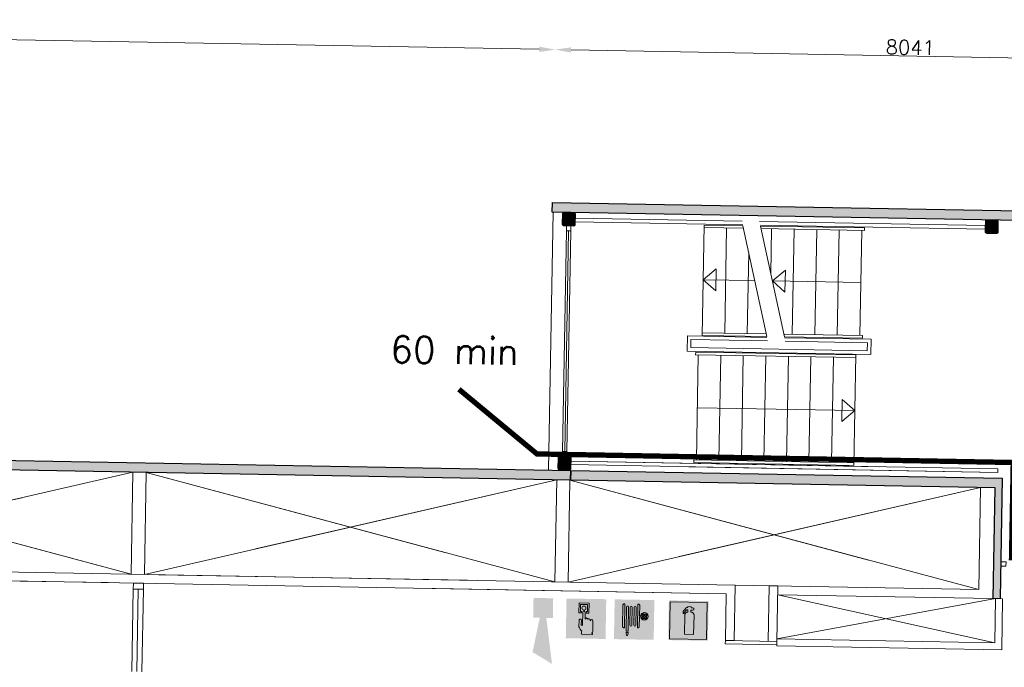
# Model space of a CAD drawing. Header units: millimetres. Extents: x -13022 to 1371524, y -38729 to 632593.
# Tile 138 of 256: x 823698 to 834849, y 15763 to 23095. Entities that reach past the tile are written whole.
import ezdxf

# ---------------------------------------------------------------- set-up
doc = ezdxf.new("R2010")
doc.units = ezdxf.units.MM
doc.header["$LTSCALE"] = 35
doc.set_wipeout_variables(frame=1)
doc.linetypes.add('AI9-LType1', pattern=[1.69333, 0.846665, -0.846665])
doc.linetypes.add('DASHED', pattern=[200, 100, -100])
for name, color, linetype, lineweight in [('A OPMER', 10, 'Continuous', 50), ('Al65----_beveiliging-inst', 92, 'Continuous', 9), ('B95 tekst', 7, 'Continuous', 25), ('brandveiligheid voorzieningen', 10, 'Continuous', 9)]:
    doc.layers.add(name, color=color, linetype=linetype, lineweight=lineweight)
for name, color, linetype in [('LAYER102', 1, 'Continuous'), ('LAYER111', 7, 'Continuous'), ('LAYER24', 7, 'Continuous'), ('LAYER28', 7, 'Continuous'), ('LAYER30', 7, 'Continuous')]:
    doc.layers.add(name, color=color, linetype=linetype)
doc.styles.add('Algemeen', font='simplex.shx', dxfattribs={"height": 2.5})
doc.styles.get("Standard").update_dxf_attribs({"font": 'simplex.shx'})
doc.dimstyles.new('~R----C~', dxfattribs={"dimtxt": 162, "dimasz": 180, "dimexe": 0.18, "dimexo": 0.0625, "dimgap": 16.2, "dimtad": 1, "dimdec": 0, "dimzin": 0, "dimdsep": 46, "dimtxsty": 'Standard', "dimcen": 0.09, "dimse1": 1, "dimse2": 1, "dimclrd": 7, "dimadec": 0, "dimazin": 0, "dimtfac": 1, "dimtdec": 4, "dimtmove": 0, "dimatfit": 3, "dimfxl": 1, "dimtolj": 1, "dimtzin": 0, "dimlwd": 13, "dimarcsym": 0})
pattern_1 = [(43.96863251, (521764.3542, 56868.8046), (-0.20827933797, 0.21591600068), []), (43.96863251, (521764.35802, 56869.0167), (-0.20827933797, 0.21591600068), [])]

# ---------------------------------------------------------------- blocks, each defined once
blk = doc.blocks.new('*D120')
at = {"layer": 'Defpoints', "color": 0, "linetype": 'Continuous', "transparency": 16777216}
for p in [(829762, 22756), (829731, 21026), (815269, 18257)]:
    blk.add_point(p, dxfattribs=at)
at = {"layer": 'LAYER102', "color": 7, "linetype": 'Continuous', "lineweight": 13, "transparency": 16777216}
blk.add_line((815535, 23013), (829582, 22760), dxfattribs=at)
at = {"layer": 'LAYER102', "color": 7, "linetype": 'Continuous', "transparency": 16777216}
for points in [[(815536, 23043), (815535, 22983), (815355, 23016)], [(829583, 22790), (829582, 22730), (829762, 22756)]]:
    blk.add_solid(points, dxfattribs=at)
at = {"layer": 'LAYER102', "color": 0, "linetype": 'Continuous', "transparency": 16777216, "insert": (822560, 22983), "char_height": 162, "attachment_point": 5, "rotation": 358.9686}
blk.add_mtext('\\A1;14409', dxfattribs=at)
blk = doc.blocks.new('*D121')
at = {"layer": 'Defpoints', "color": 0, "linetype": 'Continuous', "transparency": 16777216}
for p in [(837802, 22612), (829731, 21026), (837771, 20881)]:
    blk.add_point(p, dxfattribs=at)
at = {"layer": 'LAYER102', "color": 7, "linetype": 'Continuous', "lineweight": 13, "transparency": 16777216}
blk.add_line((829942, 22753), (837622, 22615), dxfattribs=at)
at = {"layer": 'LAYER102', "color": 7, "linetype": 'Continuous', "transparency": 16777216}
for points in [[(829943, 22783), (829941, 22723), (829762, 22756)], [(837623, 22645), (837621, 22585), (837802, 22612)]]:
    blk.add_solid(points, dxfattribs=at)
at = {"layer": 'LAYER102', "color": 0, "linetype": 'Continuous', "transparency": 16777216, "insert": (833784, 22781), "char_height": 162, "attachment_point": 5, "rotation": 358.9686}
blk.add_mtext('\\A1;8041', dxfattribs=at)
blk = doc.blocks.new('*D126')
at = {"layer": 'Defpoints', "color": 0, "linetype": 'Continuous', "transparency": 16777216}
for p in [(811682, 21351), (829731, 21026), (815269, 18257)]:
    blk.add_point(p, dxfattribs=at)
at = {"layer": 'LAYER102', "color": 7, "linetype": 'Continuous', "lineweight": 13, "transparency": 16777216}
blk.add_line((811631, 18502), (811679, 21171), dxfattribs=at)
at = {"layer": 'LAYER102', "color": 7, "linetype": 'Continuous', "transparency": 16777216}
for points in [[(811649, 21172), (811709, 21170), (811682, 21351)], [(811601, 18503), (811661, 18502), (811627, 18322)]]:
    blk.add_solid(points, dxfattribs=at)
at = {"layer": 'LAYER102', "color": 0, "linetype": 'Continuous', "transparency": 16777216, "insert": (811558, 19838), "char_height": 162, "attachment_point": 5, "rotation": 88.9686}
blk.add_mtext('\\A1;3029', dxfattribs=at)
blk = doc.blocks.new('Signaalgever (akoestisch)')
at = {"layer": 'Al65----_beveiliging-inst', "color": 10, "linetype": 'Continuous'}
for points in [[(3.71, 0), (3.71, 3.71), (0, 0), (0, 3.71)], [(10.23, 0), (12.38, 3.71), (3.71, 1.24), (3.71, 2.48)]]:
    blk.add_solid(points, dxfattribs=at)
blk = doc.blocks.new('Handbrandblusser')
at = {"ltscale": 0.1}
h = blk.add_hatch(color=10, dxfattribs=at)
h.paths.add_polyline_path([(15.59, 7.19), (8.59, 7.19), (8.59, 0.19), (15.59, 0.19)])
h.paths.add_polyline_path([(11.41, 1.1), (13.13, 1.1), (13.13, 4.76), (13.13, 4.79), (13.12, 4.84), (13.11, 4.88), (13.09, 4.95), (13.06, 5), (13.03, 5.06), (12.99, 5.11), (12.95, 5.14), (12.92, 5.17), (12.85, 5.21), (12.8, 5.24), (12.76, 5.26), (12.7, 5.28), (12.64, 5.29), (12.6, 5.29), (12.54, 5.29), (12.54, 5.67), (12.81, 5.67), (13.08, 5.75), (13.08, 6.04), (12.82, 6.12), (12.54, 6.12), (12.54, 6.32), (11.94, 6.32), (11.94, 6.13), (11.75, 6.13), (11.72, 6.12), (11.68, 6.1), (11.64, 6.08), (11.59, 6.04), (11.53, 5.96), (11.44, 5.86), (11.31, 5.71), (11.15, 5.54), (11.13, 5.49), (11.11, 5.46), (11.1, 5.42), (11.09, 5.39), (11.09, 5.35), (11.08, 5.32), (11.08, 5.28), (11.08, 5.25), (11.07, 5.18), (11.07, 5.13), (11.07, 5.07), (11.07, 4.98), (11.24, 4.98), (11.26, 5.23), (11.71, 5.7), (11.94, 5.7), (11.94, 5.31), (11.92, 5.3), (11.89, 5.3), (11.85, 5.3), (11.81, 5.28), (11.76, 5.27), (11.72, 5.25), (11.69, 5.24), (11.66, 5.22), (11.63, 5.2), (11.6, 5.17), (11.58, 5.15), (11.56, 5.13), (11.53, 5.11), (11.51, 5.08), (11.5, 5.06), (11.49, 5.04), (11.47, 5.02), (11.46, 4.99), (11.45, 4.97), (11.44, 4.94), (11.43, 4.91), (11.42, 4.88), (11.41, 4.84), (11.41, 4.8), (11.41, 4.77)], flags=16)
at = {"layer": 'brandveiligheid voorzieningen', "ltscale": 0.1, "true_color": 0xffffff}
blk.add_hatch(color=7, dxfattribs=at).paths.add_polyline_path([(13.13, 4.76), (13.13, 4.79), (13.12, 4.84), (13.11, 4.88), (13.09, 4.95), (13.06, 5), (13.03, 5.06), (12.99, 5.11), (12.95, 5.14), (12.92, 5.17), (12.85, 5.21), (12.8, 5.24), (12.76, 5.26), (12.7, 5.28), (12.64, 5.29), (12.6, 5.29), (12.54, 5.29), (12.54, 5.67), (12.81, 5.67), (13.08, 5.75), (13.08, 6.04), (12.82, 6.12), (12.54, 6.12), (12.54, 6.32), (11.94, 6.32), (11.94, 6.13), (11.75, 6.13), (11.72, 6.12), (11.68, 6.1), (11.64, 6.08), (11.59, 6.04), (11.53, 5.96), (11.44, 5.86), (11.31, 5.71), (11.15, 5.54), (11.13, 5.49), (11.11, 5.46), (11.1, 5.42), (11.09, 5.39), (11.09, 5.35), (11.08, 5.32), (11.08, 5.28), (11.08, 5.25), (11.07, 5.18), (11.07, 5.13), (11.07, 5.07), (11.07, 4.98), (11.24, 4.98), (11.26, 5.23), (11.71, 5.7), (11.94, 5.7), (11.94, 5.31), (11.92, 5.3), (11.89, 5.3), (11.85, 5.3), (11.81, 5.28), (11.76, 5.27), (11.72, 5.25), (11.69, 5.24), (11.66, 5.22), (11.63, 5.2), (11.6, 5.17), (11.58, 5.15), (11.56, 5.13), (11.53, 5.11), (11.51, 5.08), (11.5, 5.06), (11.49, 5.04), (11.47, 5.02), (11.46, 4.99), (11.45, 4.97), (11.44, 4.94), (11.43, 4.91), (11.42, 4.88), (11.41, 4.84), (11.41, 4.8), (11.41, 4.77), (11.41, 1.1), (13.13, 1.1)])
at = {"color": 10, "lineweight": 5, "ltscale": 0.1}
blk.add_lwpolyline([(11.41, 1.1), (11.41, 4.77), (11.41, 4.8), (11.41, 4.84), (11.42, 4.88), (11.43, 4.91), (11.44, 4.94), (11.45, 4.97), (11.46, 4.99), (11.47, 5.02), (11.49, 5.04), (11.5, 5.06), (11.51, 5.08), (11.53, 5.11), (11.56, 5.13), (11.58, 5.15), (11.6, 5.17), (11.63, 5.2), (11.66, 5.22), (11.69, 5.24), (11.72, 5.25), (11.76, 5.27), (11.81, 5.28), (11.85, 5.3), (11.89, 5.3), (11.92, 5.3), (11.94, 5.31), (11.94, 5.7), (11.71, 5.7), (11.26, 5.23), (11.24, 4.98), (11.07, 4.98), (11.07, 5.07), (11.07, 5.13), (11.07, 5.18), (11.08, 5.25), (11.08, 5.28), (11.08, 5.32), (11.09, 5.35), (11.09, 5.39), (11.1, 5.42), (11.11, 5.46), (11.13, 5.49), (11.15, 5.54), (11.31, 5.71), (11.44, 5.86), (11.53, 5.96), (11.59, 6.04), (11.64, 6.08), (11.68, 6.1), (11.72, 6.12), (11.75, 6.13), (11.94, 6.13), (11.94, 6.32), (12.54, 6.32), (12.54, 6.12), (12.82, 6.12), (13.08, 6.04), (13.08, 5.75), (12.81, 5.67), (12.54, 5.67), (12.54, 5.29), (12.6, 5.29), (12.64, 5.29), (12.7, 5.28), (12.76, 5.26), (12.8, 5.24), (12.85, 5.21), (12.92, 5.17), (12.95, 5.14), (12.99, 5.11), (13.03, 5.06), (13.06, 5), (13.09, 4.95), (13.11, 4.88), (13.12, 4.84), (13.13, 4.79), (13.13, 4.76), (13.13, 1.1), (11.41, 1.1)], dxfattribs=at)
at = {"layer": 'Al65----_beveiliging-inst', "color": 7, "true_color": 0xffffff}
blk.add_solid([(8.34, -0.06), (15.84, -0.06), (8.34, 7.44), (15.84, 7.44)], dxfattribs=at)
at = {"layer": 'brandveiligheid voorzieningen', "color": 10, "ltscale": 0.1}
blk.add_lwpolyline([(8.59, 0.19), (15.59, 0.19), (15.59, 7.19), (8.59, 7.19)], close=True, dxfattribs=at)
blk = doc.blocks.new('Brandslanghaspel')
at = {"layer": 'brandveiligheid voorzieningen', "true_color": 0xffffff}
h = blk.add_hatch(color=7, dxfattribs=at)
h.paths.add_polyline_path([(-1.8131, 2.183), (-1.9809, 2.183), (-2.1753, 2.364), (-2.1753, 6.484), (-1.9926, 6.664), (-1.8131, 6.664)])
edge = h.paths.add_edge_path()
edge.add_arc((0.1717, 6.0972), 0.1929, 92.01096, 177.98904)
edge.add_line((-0.0211, 6.104), (-0.0214, 6.104))
edge.add_line((-0.0214, 6.104), (-0.0214, 2.702))
edge.add_line((-0.0214, 2.702), (-0.0211, 2.702))
edge.add_arc((0.1723, 2.7114), 0.1936, 182.797634, 267.821774)
edge.add_arc((0.1573, 2.7114), 0.1935, 272.254329, 357.218746)
edge.add_line((0.3506, 2.702), (0.3515, 2.702))
edge.add_line((0.3515, 2.702), (0.3515, 6.104))
edge.add_line((0.3515, 6.104), (0.3506, 6.104))
edge.add_arc((0.1577, 6.0971), 0.193, 2.044103, 87.86341)
edge = h.paths.add_edge_path()
edge.add_arc((-0.5787, 6.0971), 0.1931, 92.060571, 177.939429)
edge.add_line((-0.7716, 6.104), (-0.772, 6.104))
edge.add_line((-0.772, 6.104), (-0.772, 2.702))
edge.add_line((-0.772, 2.702), (-0.7716, 2.702))
edge.add_arc((-0.5779, 2.7118), 0.194, 182.897198, 267.72221)
edge.add_arc((-0.5933, 2.7119), 0.194, 272.272353, 357.077445)
edge.add_line((-0.3995, 2.702), (-0.3992, 2.702))
edge.add_line((-0.3992, 2.702), (-0.3992, 6.104))
edge.add_line((-0.3992, 6.104), (-0.3995, 6.104))
edge.add_arc((-0.5926, 6.0969), 0.1933, 2.115671, 87.915125)
edge = h.paths.add_edge_path()
edge.add_arc((-1.2963, 6.0968), 0.1933, 91.999029, 177.877887)
edge.add_line((-1.4894, 6.104), (-1.4894, 1.535))
edge.add_line((-1.4894, 1.535), (-1.1166, 1.535))
edge.add_line((-1.1166, 1.535), (-1.1166, 6.104))
edge.add_line((-1.1166, 6.104), (-1.1173, 6.104))
edge.add_arc((-1.3103, 6.097), 0.1931, 2.063956, 87.843556)
h.paths.add_polyline_path([(-1.1151, 1.102), (-1.1833, 0.701), (-1.4224, 0.701), (-1.4903, 1.105), (-1.4903, 1.263), (-1.1151, 1.263)])
edge = h.paths.add_edge_path()
edge.add_line((1.0007, 4.4891), (1.0007, 6.484))
edge.add_line((1.0007, 6.484), (0.8176, 6.664))
edge.add_line((0.8176, 6.664), (0.6385, 6.664))
edge.add_line((0.6385, 6.664), (0.6385, 2.183))
edge.add_line((0.6385, 2.183), (0.8062, 2.183))
edge.add_line((0.8062, 2.183), (1.0007, 2.364))
edge.add_line((1.0007, 2.364), (1.0007, 4.285))
edge.add_line((1.0007, 4.285), (1.2228, 4.285))
edge.add_arc((1.8866, 4.3396), 0.666, 184.705084, 271.930478)
edge.add_arc((1.8807, 4.4237), 0.7502, 272.163802, 357.883832)
edge.add_arc((1.8818, 4.3683), 0.7492, 2.116162, 87.915616)
edge.add_arc((1.9315, 4.3762), 0.7412, 91.743139, 171.242832)
edge.add_arc((1.0182, -221.511), 226, 89.954163, 90.004437)
edge = h.paths.add_edge_path(flags=16)
edge.add_line((1.8026, 4.285), (1.8026, 3.9))
edge.add_arc((1.921, 4.4072), 0.5208, 193.569519, 256.860438, ccw=False)
edge.add_line((1.4147, 4.285), (1.8026, 4.285))
edge = h.paths.add_edge_path(flags=16)
edge.add_line((1.8026, 4.891), (1.8026, 4.489))
edge.add_line((1.8026, 4.489), (1.4112, 4.489))
edge.add_arc((1.9212, 4.384), 0.5207, 103.167599, 168.363278, ccw=False)
edge = h.paths.add_edge_path(flags=16)
edge.add_arc((1.8987, 4.3853), 0.5189, 11.524706, 78.048247)
edge.add_line((2.0062, 4.893), (2.0062, 4.489))
edge.add_line((2.0062, 4.489), (2.4072, 4.489))
edge = h.paths.add_edge_path(flags=16)
edge.add_arc((1.8971, 4.4077), 0.5212, 282.079218, 346.387144)
edge.add_line((2.4037, 4.285), (2.0062, 4.285))
edge.add_line((2.0062, 4.285), (2.0062, 3.898))
at = {"layer": 'Al65----_beveiliging-inst', "color": 7, "true_color": 0xffffff}
blk.add_solid([(-3.75, 0), (3.75, 0), (-3.75, 7.5), (3.75, 7.5)], dxfattribs=at)
blk.add_solid([(-3.75, 0), (3.75, 0), (-3.75, 7.5), (3.75, 7.5)], dxfattribs=at)
at = {"layer": 'Al65----_beveiliging-inst', "color": 10}
blk.add_solid([(-3.5, 0.25), (3.5, 0.25), (-3.5, 7.25), (3.5, 7.25)], dxfattribs=at)
at = {"layer": 'brandveiligheid voorzieningen', "color": 7, "true_color": 0xffffff}
for points in [[(-2.1753, 6.484), (-1.9926, 6.664)], [(-2.1753, 2.364), (-2.1753, 6.484)], [(-1.9926, 6.664), (-1.8131, 6.664)], [(-1.8131, 6.664), (-1.8131, 2.183)], [(-1.4894, 6.104), (-1.4894, 1.535)], [(-1.1166, 6.104), (-1.1173, 6.104)], [(-1.1166, 1.535), (-1.1166, 6.104)], [(-0.7716, 6.104), (-0.772, 6.104)], [(-0.772, 6.104), (-0.772, 2.702)], [(-0.3992, 6.104), (-0.3995, 6.104)], [(-0.3992, 2.702), (-0.3992, 6.104)], [(-0.0211, 6.104), (-0.0214, 6.104)], [(-0.0214, 6.104), (-0.0214, 2.702)], [(0.3515, 6.104), (0.3506, 6.104)], [(0.3515, 2.702), (0.3515, 6.104)], [(0.8176, 6.664), (0.6385, 6.664)], [(0.6385, 6.664), (0.6385, 2.183)], [(1.0007, 6.484), (0.8176, 6.664)], [(1.0007, 4.4891), (1.0007, 6.484)], [(1.0007, 2.364), (1.0007, 4.285)], [(1.0007, 4.285), (1.2228, 4.285)], [(1.8026, 4.489), (1.4112, 4.489)], [(1.4147, 4.285), (1.8026, 4.285)], [(1.8026, 4.891), (1.8026, 4.489)], [(1.8026, 4.285), (1.8026, 3.9)], [(2.0062, 4.489), (2.0062, 4.893)], [(2.4072, 4.489), (2.0062, 4.489)], [(2.0062, 3.898), (2.0062, 4.285)], [(2.0062, 4.285), (2.4037, 4.285)], [(-1.9809, 2.183), (-2.1753, 2.364)], [(-1.8131, 2.183), (-1.9809, 2.183)], [(-0.772, 2.702), (-0.7716, 2.702)], [(-0.3995, 2.702), (-0.3992, 2.702)], [(-0.0214, 2.702), (-0.0211, 2.702)], [(0.3506, 2.702), (0.3515, 2.702)], [(0.6385, 2.183), (0.8062, 2.183)], [(0.8062, 2.183), (1.0007, 2.364)], [(-1.4903, 1.105), (-1.4903, 1.263)], [(-1.4903, 1.263), (-1.1151, 1.263)], [(-1.4224, 0.701), (-1.4903, 1.105)], [(-1.4894, 1.535), (-1.1166, 1.535)], [(-1.1833, 0.701), (-1.4224, 0.701)], [(-1.1151, 1.102), (-1.1833, 0.701)], [(-1.1151, 1.263), (-1.1151, 1.102)]]:
    blk.add_lwpolyline(points, dxfattribs=at)
for points in [[(-1.303, 6.29, 0.3933), (-1.4894, 6.104)], [(-1.1173, 6.104, 0.3928), (-1.303, 6.29)], [(-0.5856, 6.29, 0.3933), (-0.7716, 6.104)], [(-0.3995, 6.104, 0.3929), (-0.5856, 6.29)], [(0.1649, 6.29, 0.3938), (-0.0211, 6.104)], [(0.3506, 6.104, 0.393), (0.1649, 6.29)], [(1.199, 4.489, 0.00021936), (1.0007, 4.4891)], [(1.909, 5.117, 0.3615), (1.199, 4.489)], [(1.2228, 4.285, 0.4001), (1.909, 3.674)], [(1.4112, 4.489, -0.2924), (1.8026, 4.891)], [(1.8026, 3.9, -0.2834), (1.4147, 4.285)], [(2.6304, 4.396, 0.3929), (1.909, 5.117)], [(1.909, 3.674, 0.3925), (2.6304, 4.396)], [(2.0062, 4.893, -0.2987), (2.4072, 4.489)], [(2.4037, 4.285, -0.2882), (2.0062, 3.898)], [(-0.7716, 2.702, 0.388), (-0.5856, 2.518)], [(-0.5856, 2.518, 0.3879), (-0.3995, 2.702)], [(-0.0211, 2.702, 0.389), (0.1649, 2.518)], [(0.1649, 2.518, 0.3887), (0.3506, 2.702)]]:
    blk.add_lwpolyline(points, format="xyb", dxfattribs=at)
blk.add_point((0, 3.75), dxfattribs=at)
blk = doc.blocks.new('Handbrandmelder')
at = {"layer": 'brandveiligheid voorzieningen', "true_color": 0xffffff}
h = blk.add_hatch(color=7, dxfattribs=at)
h.paths.add_polyline_path([(-1.3623, 6.704), (-1.3623, 4.818), (-0.8616, 4.818), (-0.8616, 5.105), (-1.0867, 5.105), (-1.0867, 6.416), (0.2412, 6.416), (0.2412, 5.105), (0.0423, 5.105), (0.0423, 4.818), (0.5292, 4.818), (0.5292, 6.704)])
edge = h.paths.add_edge_path()
edge.add_line((-0.7744, 0.795), (1.2172, 0.795))
edge.add_arc((1.1848, 0.9151), 0.1244, 285.097845, 344.573813)
edge.add_arc((1.1955, 0.8747), 0.1095, 3.814851, 78.556999)
edge.add_arc((1.2155, 1.0811), 0.0991, 186.406081, 271.011898, ccw=False)
edge.add_arc((0.8951, 1.4295), 0.4225, 301.679206, 358.707701)
edge.add_line((1.3175, 1.42), (1.3175, 3.356))
edge.add_arc((1.0815, 3.3696), 0.2364, 356.700991, 450.505791)
edge.add_arc((1.0751, 3.3423), 0.2637, 89.061593, 168.70314)
edge.add_line((0.8165, 3.394), (0.8165, 3.518))
edge.add_arc((0.5556, 3.5071), 0.2611, 2.39047, 87.792584)
edge.add_arc((0.5705, 3.5064), 0.2616, 91.041001, 151.564737)
edge.add_line((0.3404, 3.631), (0.3404, 3.643))
edge.add_arc((0.0798, 3.6324), 0.2608, 2.337798, 87.799547)
edge.add_arc((0.0991, 3.6332), 0.26, 92.052962, 177.832561)
edge.add_line((-0.1607, 3.643), (-0.1607, 4.967))
edge.add_arc((-0.411, 4.968), 0.2503, 359.76141, 447.144807)
edge.add_arc((-0.3888, 4.9577), 0.2605, 92.124608, 177.943914)
edge.add_line((-0.6492, 4.967), (-0.6492, 2.557))
edge.add_arc((-0.7221, 2.5577), 0.0729, 299.050174, 359.424387, ccw=False)
edge.add_line((-0.6867, 2.494), (-0.7618, 2.457))
edge.add_line((-0.7618, 2.457), (-0.7868, 2.457))
edge.add_line((-0.7868, 2.457), (-0.8745, 2.569))
edge.add_line((-0.8745, 2.569), (-0.8745, 3.419))
edge.add_arc((-1.0861, 3.4433), 0.213, 353.435435, 446.970057)
edge.add_arc((-1.078, 3.4209), 0.2351, 89.220046, 180.466534)
edge.add_line((-1.3131, 3.419), (-1.3131, 2.282))
edge.add_line((-1.3131, 2.282), (-1.3131, 2.219))
edge.add_arc((0.9801, 3.0528), 2.4401, 199.980806, 224.025181)
edge.add_arc((-28.5646, 4.7292), 27.994, 352.668719, 353.081248, ccw=False)
edge.add_arc((-0.073, 1.0253), 0.7382, 169.723152, 198.178085)
edge = h.paths.add_edge_path(flags=17)
edge.add_arc((-0.4353, 5.7799), 0.3921, 271.833261, 357.970029)
edge.add_arc((-0.4345, 5.7425), 0.3917, 3.443844, 88.288775)
edge.add_arc((-0.4184, 5.7498), 0.3842, 90.654144, 177.583048)
edge.add_arc((-0.4087, 5.7816), 0.3939, 182.273303, 267.953611)
at = {"layer": 'Al65----_beveiliging-inst', "color": 7, "true_color": 0xffffff}
blk.add_solid([(-3.75, 0), (3.75, 0), (-3.75, 7.5), (3.75, 7.5)], dxfattribs=at)
at = {"layer": 'Al65----_beveiliging-inst', "color": 10}
blk.add_solid([(-3.5, 0.25), (3.5, 0.25), (-3.5, 7.25), (3.5, 7.25)], dxfattribs=at)
at = {"layer": 'brandveiligheid voorzieningen', "color": 7, "true_color": 0xffffff}
for points in [[(-1.3623, 6.704), (-1.3623, 4.818)], [(0.5292, 6.704), (-1.3623, 6.704)], [(-1.0867, 5.105), (-1.0867, 6.416)], [(-1.0867, 6.416), (0.2412, 6.416)], [(0.2412, 6.416), (0.2412, 5.105)], [(0.5292, 4.818), (0.5292, 6.704)], [(-1.3623, 4.818), (-0.8616, 4.818)], [(-0.8616, 5.105), (-1.0867, 5.105)], [(-0.8616, 4.818), (-0.8616, 5.105)], [(-0.6492, 4.967), (-0.6492, 2.557)], [(-0.1607, 3.643), (-0.1607, 4.967)], [(0.2412, 5.105), (0.0423, 5.105)], [(0.0423, 5.105), (0.0423, 4.818)], [(0.0423, 4.818), (0.5292, 4.818)], [(-1.3131, 3.419), (-1.3131, 2.282)], [(-1.3131, 2.282), (-1.3131, 2.219)], [(-0.8745, 2.569), (-0.8745, 3.419)], [(-0.7868, 2.457), (-0.8745, 2.569)], [(-0.7618, 2.457), (-0.7868, 2.457)], [(-0.6867, 2.494), (-0.7618, 2.457)], [(0.3404, 3.631), (0.3404, 3.643)], [(0.8165, 3.394), (0.8165, 3.518)], [(1.3175, 1.42), (1.3175, 3.356)], [(-0.7744, 0.795), (1.2172, 0.795)]]:
    blk.add_lwpolyline(points, dxfattribs=at)
for points in [[(-0.8023, 5.766, -0.3986), (-0.4228, 6.134)], [(-0.4228, 5.388, -0.3923), (-0.8023, 5.766)], [(-0.4228, 6.134, -0.3881), (-0.0435, 5.766)], [(-0.0435, 5.766, -0.3946), (-0.4228, 5.388)], [(-0.3985, 5.218, 0.393), (-0.6492, 4.967)], [(-0.1607, 4.967, 0.4009), (-0.3985, 5.218)], [(0.0898, 3.893, 0.3928), (-0.1607, 3.643)], [(0.3404, 3.643, 0.3912), (0.0898, 3.893)], [(0.5657, 3.768, 0.2704), (0.3404, 3.631)], [(0.8165, 3.518, 0.3909), (0.5657, 3.768)], [(-1.0748, 3.656, 0.4206), (-1.3131, 3.419)], [(-1.3131, 2.219, 0.1053), (-0.7744, 1.357)], [(-0.8745, 3.419, 0.4324), (-1.0748, 3.656)], [(-0.6492, 2.557, -0.2697), (-0.6867, 2.494)], [(1.0794, 3.606, 0.3622), (0.8165, 3.394)], [(1.3175, 3.356, 0.4338), (1.0794, 3.606)], [(-0.7994, 1.157, 0.1248), (-0.7744, 0.795)], [(-0.7744, 1.357, -0.0018), (-0.7994, 1.157)], [(1.117, 1.07, 0.2541), (1.3175, 1.42)], [(1.2172, 0.982, -0.3869), (1.117, 1.07)], [(1.3047, 0.882, 0.3382), (1.2172, 0.982)], [(1.2172, 0.795, 0.2655), (1.3047, 0.882)]]:
    blk.add_lwpolyline(points, format="xyb", dxfattribs=at)
blk.add_point((0, 3.75), dxfattribs=at)

msp = doc.modelspace()

# ---------------------------------------------------------------- hatches: boundary and pattern name
at = {"layer": 'LAYER111', "linetype": 'Continuous', "lineweight": 5}
for points in [[(829858.583, 20774.733, -0.414728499), (829853.674, 20779.822), (829855.762, 20895.803, -0.413870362), (829860.851, 20900.713), (829976.832, 20898.625, -0.413470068), (829981.741, 20893.535), (829979.653, 20777.554, -0.413927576), (829974.564, 20772.645)], [(834647.824, 20689.49, -0.414728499), (834642.915, 20694.58), (834645.003, 20810.561, -0.413870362), (834650.092, 20815.47), (834766.073, 20813.382, -0.413470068), (834770.983, 20808.293), (834768.895, 20692.312, -0.413927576), (834763.806, 20687.402)], [(829808.831, 18011.189, -0.414728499), (829803.922, 18016.278), (829806.01, 18132.259, -0.413870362), (829811.099, 18137.168), (829927.081, 18135.08, -0.413470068), (829931.99, 18129.991), (829929.902, 18014.01, -0.413927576), (829924.813, 18009.101)]]:
    msp.add_hatch(color=254, dxfattribs=at).paths.add_polyline_path(points, flags=0)

# ---------------------------------------------------------------- linework, layer by layer
at = {"layer": 'LAYER24', "color": 7, "linetype": 'Continuous', "lineweight": 18}
for points in [[(831450.018, 20770.72), (831427.526, 19521.36)], [(831895.416, 20733.259), (831449.488, 20741.287), (831450.018, 20770.72), (831889.072, 20762.815)], [(832095.384, 20729.659), (833264.194, 20708.617), (833264.724, 20738.034), (832089.04, 20759.2)], [(831704.436, 20736.103), (831683.014, 19546.171)], [(832214.365, 20727.517), (832205.185, 20217.619)], [(832469.323, 20722.927), (832447.901, 19532.995)], [(832724.271, 20717.736), (832702.849, 19527.804)], [(832979.23, 20713.169), (832957.808, 19523.237)], [(833234.189, 20708.579), (833212.767, 19518.647)], [(831954.469, 20457.87), (831937.973, 19541.581)], [(831581.599, 20024.011), (831438.873, 20151.601), (831586.099, 20273.971), (831581.599, 20024.011)], [(832365.097, 20009.906), (832222.371, 20137.496), (832369.597, 20259.866), (832365.097, 20009.906)], [(831438.873, 20151.601), (832022.403, 20141.096)], [(832222.371, 20137.496), (833223.583, 20119.472)], [(832158.096, 19508.207), (831427.526, 19521.36), (831428.056, 19550.792), (832151.752, 19537.764)], [(832358.063, 19504.607), (833242.232, 19488.69), (833242.762, 19518.107), (832351.719, 19534.148)], [(833168.807, 19299.059), (831354.101, 19331.731), (831353.572, 19302.313), (833168.278, 19269.642)], [(831362.145, 18111.839), (831383.567, 19301.772)], [(831617.104, 18107.249), (831638.526, 19297.182)], [(831872.063, 18102.683), (831893.485, 19292.615)], [(833146.316, 18049.715), (833168.807, 19299.059)], [(832127.021, 18098.093), (832148.443, 19288.025)], [(832381.98, 18093.48), (832403.402, 19283.412)], [(832636.939, 18088.913), (832658.361, 19278.845)], [(832891.897, 18084.323), (832913.319, 19274.255)], [(833014.735, 18796.407), (833157.461, 18668.817), (833010.235, 18546.448), (833014.735, 18796.407)], [(833157.461, 18668.817), (831372.688, 18700.948)], [(833146.845, 18079.132), (831332.139, 18111.801), (831331.61, 18082.384), (833146.316, 18049.715)]]:
    msp.add_lwpolyline(points, dxfattribs=at)
at = {"layer": 'LAYER24', "color": 7, "linetype": 'DASHED', "lineweight": 18}
for points in [[(831450.018, 20770.72), (831427.526, 19521.36)], [(831895.416, 20733.259), (831449.488, 20741.287), (831450.018, 20770.72), (831889.072, 20762.815)], [(832095.384, 20729.659), (833264.194, 20708.617), (833264.724, 20738.034), (832089.04, 20759.2)], [(831704.436, 20736.103), (831683.014, 19546.171)], [(832214.365, 20727.517), (832205.185, 20217.619)], [(832469.323, 20722.927), (832447.901, 19532.995)], [(832724.271, 20717.736), (832702.849, 19527.804)], [(832979.23, 20713.169), (832957.808, 19523.237)], [(833234.189, 20708.579), (833212.767, 19518.647)], [(831954.469, 20457.87), (831937.973, 19541.581)], [(832158.096, 19508.207), (831427.526, 19521.36), (831428.056, 19550.792), (832151.752, 19537.764)], [(832358.063, 19504.607), (833242.232, 19488.69), (833242.762, 19518.107), (832351.719, 19534.148)], [(833168.807, 19299.059), (831354.101, 19331.731), (831353.572, 19302.313), (833168.278, 19269.642)], [(831362.145, 18111.839), (831383.567, 19301.772)], [(831617.104, 18107.249), (831638.526, 19297.182)], [(831872.063, 18102.683), (831893.485, 19292.615)], [(833146.316, 18049.715), (833168.807, 19299.059)], [(832127.021, 18098.093), (832148.443, 19288.025)], [(832381.98, 18093.48), (832403.402, 19283.412)], [(832636.939, 18088.913), (832658.361, 19278.845)], [(832891.897, 18084.323), (832913.319, 19274.255)], [(833146.845, 18079.132), (831332.139, 18111.801), (831331.61, 18082.384), (833146.316, 18049.715)]]:
    msp.add_lwpolyline(points, dxfattribs=at)
at = {"layer": 'LAYER24', "color": 7, "linetype": 'DASHED', "lineweight": 13}
for points in [[(832158.096, 19508.207), (831889.072, 20762.815)], [(832358.063, 19504.607), (832089.04, 20759.2)]]:
    msp.add_lwpolyline(points, dxfattribs=at)
at = {"layer": 'LAYER28', "color": 7, "linetype": 'Continuous', "lineweight": 25}
for points in [[(829989.652, 20777.374), (829991.739, 20893.355, 0.414213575), (829977.012, 20908.623), (829861.031, 20910.711, 0.414213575), (829845.763, 20895.983), (829843.675, 20780.002, 0.414213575), (829858.403, 20764.735), (829974.384, 20762.647, 0.414213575), (829989.652, 20777.374)], [(829989.652, 20777.374), (829991.739, 20893.355, 0.414213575), (829977.012, 20908.623), (829861.031, 20910.711, 0.414213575), (829845.763, 20895.983), (829843.675, 20780.002, 0.414213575), (829858.403, 20764.735), (829974.384, 20762.647, 0.414213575), (829989.652, 20777.374)], [(834778.893, 20692.132), (834780.981, 20808.113, 0.414213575), (834766.253, 20823.38), (834650.272, 20825.468, 0.414213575), (834635.005, 20810.741), (834632.917, 20694.76, 0.414213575), (834647.644, 20679.492), (834763.626, 20677.404, 0.414213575), (834778.893, 20692.132)], [(834778.893, 20692.132), (834780.981, 20808.113, 0.414213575), (834766.253, 20823.38), (834650.272, 20825.468, 0.414213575), (834635.005, 20810.741), (834632.917, 20694.76, 0.414213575), (834647.644, 20679.492), (834763.626, 20677.404, 0.414213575), (834778.893, 20692.132)], [(829939.9, 18013.83), (829941.988, 18129.811, 0.414213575), (829927.261, 18145.079), (829811.279, 18147.167, 0.414213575), (829796.012, 18132.439), (829793.924, 18016.458, 0.414213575), (829808.651, 18001.19), (829924.633, 17999.102, 0.414213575), (829939.9, 18013.83)], [(829939.9, 18013.83), (829941.988, 18129.811, 0.414213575), (829927.261, 18145.079), (829811.279, 18147.167, 0.414213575), (829796.012, 18132.439), (829793.924, 18016.458, 0.414213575), (829808.651, 18001.19), (829924.633, 17999.102, 0.414213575), (829939.9, 18013.83)]]:
    msp.add_lwpolyline(points, format="xyb", close=True, dxfattribs=at)
at = {"layer": 'LAYER28', "color": 7, "linetype": 'Continuous', "lineweight": 18}
for points in [[(832360.195, 19494.567), (833339.537, 19476.937), (833336.46, 19306.042), (831256.797, 19343.482), (831259.874, 19514.376), (832160.228, 19498.167)], [(832368.661, 19454.408), (833298.823, 19437.663), (833297.187, 19346.756), (831297.511, 19382.755), (831299.147, 19473.663), (832168.694, 19458.008)], [(831801.315, 16693.72), (834558.994, 16644.121), (834579.783, 17798.903)]]:
    msp.add_lwpolyline(points, dxfattribs=at)
at = {"layer": 'LAYER28', "color": 7, "linetype": 'DASHED', "lineweight": 18}
for points in [[(832360.195, 19494.567), (833339.537, 19476.937), (833336.46, 19306.042), (831256.797, 19343.482), (831259.874, 19514.376), (832160.228, 19498.167)], [(832368.661, 19454.408), (833298.823, 19437.663), (833297.187, 19346.756), (831297.511, 19382.755), (831299.147, 19473.663), (832168.694, 19458.008)]]:
    msp.add_lwpolyline(points, dxfattribs=at)
at = {"layer": 'LAYER28', "color": 7, "linetype": 'Continuous', "lineweight": 18}
for points in [[(824960.674, 16816.909), (824981.279, 17971.843), (825131.129, 17969.145), (825110.649, 16814.17)], [(829759.897, 16730.51), (829780.501, 17885.444), (829930.352, 17882.746), (829909.872, 16727.771)], [(834741.173, 16041.307), (834750.163, 16540.648), (834830.15, 16539.208), (834819.72, 15959.88), (832272.07, 16005.745), (832273.51, 16085.732)], [(831689.3, 16027.238), (831690.02, 16067.231), (832272.988, 16056.736), (832272.268, 16016.743)]]:
    msp.add_lwpolyline(points, close=True, dxfattribs=at)
at = {"layer": 'LAYER30', "color": 7, "linetype": 'Continuous', "lineweight": 18}
for points in [[(829845.354, 18206.563), (829890.317, 20704.15)], [(829870.35, 18206.113), (829915.313, 20703.7)], [(829895.346, 18205.663), (829940.309, 20703.25)]]:
    msp.add_lwpolyline(points, dxfattribs=at)
msp.add_lwpolyline([(834809, 16958.149), (834868.99, 16957.069), (834868.09, 16907.077), (834808.1, 16908.157)], close=True, dxfattribs=at)

# ---------------------------------------------------------------- block references
at = {"ltscale": 0.1, "xscale": 59.99999999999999, "yscale": 59.99999999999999, "zscale": 59.99999999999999, "rotation": 358.9686325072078}
msp.add_blockref('Handbrandblusser', (830542.058, 16083.947), dxfattribs=at)
at = {"layer": 'A OPMER', "ltscale": 0.1, "xscale": 59.99999999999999, "yscale": 59.99999999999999, "zscale": 59.99999999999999, "rotation": 358.9686325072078}
msp.add_blockref('Brandslanghaspel', (830653.16, 16078.424), dxfattribs=at)

# ---------------------------------------------------------------- texts
at = {"layer": 'B95 tekst', "style": 'Algemeen'}
msp.add_text('60 min', height=300, rotation=358.9686325, dxfattribs=at).set_placement((827892.531, 19213.428))
at = {"layer": 'LAYER102', "color": 7, "linetype": 'Continuous', "lineweight": 0, "insert": (888750.605, 12382.112), "char_height": 162, "attachment_point": 7, "rotation": 358.9686325, "line_spacing_factor": 1.333333}
msp.add_mtext('\\pi-1208.5;{\\fArial|b1|i0|c0|p34;\\H1.2346x;klimaatbeheersing\\fArial|b0|i0|c0|p34;\\H0.81x; \\P\\pi-398.16;32,2 m2}', dxfattribs=at)

# ---------------------------------------------------------------- dimensions: what is measured, and where the dimension line sits
at = {"layer": 'LAYER102', "color": 7, "linetype": 'Continuous'}
for base, angle, picture, middle in [((829762.049, 22756.385), 358.9686325, '*D120', (822560.309, 22983.252)), ((811682.011, 21351.009), 88.9686325, '*D126', (811557.564, 19838.386))]:
    dim = msp.add_linear_dim(base=base, p1=(815269.395, 18256.701), p2=(829730.899, 21026.08), angle=angle, dimstyle='~R----C~', dxfattribs=at)
    dim.commit()
    dim.dimension.update_dxf_attribs({"geometry": picture, "text_midpoint": middle})

# ---------------------------------------------------------------- next in the draw order: wipeouts: each hides what was drawn before it
at = {"linetype": 'Continuous'}
for points in [[(829858.403, 20764.735), (829850.94, 20766.879), (829845.54, 20772.467), (829843.675, 20780.002), (829845.763, 20895.983), (829847.898, 20903.446), (829853.496, 20908.836), (829861.031, 20910.711), (829977.012, 20908.623), (829984.475, 20906.479), (829989.875, 20900.89), (829991.739, 20893.355), (829989.652, 20777.374), (829987.517, 20769.911), (829981.919, 20764.521), (829974.384, 20762.647), (829916.393, 20763.691), (829916.573, 20773.689), (829974.564, 20772.645), (829978.121, 20774.046), (829979.653, 20777.554), (829981.741, 20893.535), (829980.336, 20897.096), (829976.832, 20898.625), (829860.851, 20900.713), (829857.294, 20899.312), (829855.762, 20895.803), (829853.674, 20779.822), (829855.078, 20776.261), (829858.583, 20774.733), (829916.573, 20773.689), (829916.393, 20763.691)], [(834647.644, 20679.492), (834640.182, 20681.636), (834634.781, 20687.225), (834632.917, 20694.76), (834635.005, 20810.741), (834637.139, 20818.204), (834642.737, 20823.594), (834650.272, 20825.468), (834766.253, 20823.38), (834773.716, 20821.236), (834779.116, 20815.648), (834780.981, 20808.113), (834778.893, 20692.132), (834776.758, 20684.669), (834771.16, 20679.278), (834763.626, 20677.404), (834705.635, 20678.448), (834705.815, 20688.446), (834763.806, 20687.402), (834767.363, 20688.803), (834768.895, 20692.312), (834770.983, 20808.293), (834769.578, 20811.854), (834766.073, 20813.382), (834650.092, 20815.47), (834646.535, 20814.069), (834645.003, 20810.561), (834642.915, 20694.58), (834644.32, 20691.019), (834647.824, 20689.49), (834705.815, 20688.446), (834705.635, 20678.448)], [(829808.651, 18001.19), (829801.189, 18003.333), (829795.789, 18008.923), (829793.924, 18016.458), (829796.012, 18132.439), (829798.147, 18139.902), (829803.745, 18145.294), (829811.279, 18147.167), (829927.261, 18145.079), (829934.723, 18142.936), (829940.124, 18137.346), (829941.988, 18129.811), (829939.9, 18013.83), (829937.766, 18006.367), (829932.168, 18000.975), (829924.633, 17999.102), (829866.642, 18000.146), (829866.822, 18010.145), (829924.813, 18009.101), (829928.37, 18010.502), (829929.902, 18014.01), (829931.99, 18129.991), (829930.585, 18133.552), (829927.081, 18135.08), (829811.099, 18137.168), (829807.542, 18135.767), (829806.01, 18132.259), (829803.922, 18016.278), (829805.327, 18012.717), (829808.831, 18011.189), (829866.822, 18010.145), (829866.642, 18000.146)], [(818367.879, 16835.542), (818269.695, 16937.326), (831801.315, 16693.72), (831699.531, 16595.536)], [(832272.988, 16056.736), (832173.005, 16058.536), (832184.316, 16686.833), (832284.3, 16685.033)]]:
    msp.add_wipeout(points, dxfattribs=at).dxf.layer = 'LAYER111'

# ---------------------------------------------------------------- next in the draw order: hatches: boundary and pattern name
at = {"layer": 'LAYER111', "linetype": 'Continuous', "lineweight": 5}
for points in [[(829730.899, 21026.08), (837770.784, 20881.34), (837768.804, 20771.358), (829728.919, 20916.098)], [(815244.145, 16881.886), (815269.395, 18256.701), (829939.518, 17992.599), (829937.538, 17882.617), (815386.155, 18145.065), (815363.688, 16879.734)]]:
    msp.add_hatch(color=254, dxfattribs=at).paths.add_polyline_path(points, flags=0)
at = {"layer": 'LAYER28', "linetype": 'Continuous', "lineweight": 13}
h = msp.add_hatch(dxfattribs=at)
h.set_pattern_fill('~A--FYV~', angle=-1.0313675, style=0, pattern_type=0)
h.set_pattern_definition(pattern_1)
h.paths.add_polyline_path([(829916.393, 20763.691), (829916.573, 20773.689), (829858.583, 20774.733, -0.414213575), (829853.674, 20779.822), (829855.762, 20895.803, -0.414213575), (829860.851, 20900.713), (829976.832, 20898.625, -0.414213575), (829981.741, 20893.535), (829979.653, 20777.554, -0.414213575), (829974.564, 20772.645), (829916.573, 20773.689), (829916.393, 20763.691), (829974.384, 20762.647, 0.414213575), (829989.652, 20777.374), (829991.739, 20893.355, 0.414213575), (829977.012, 20908.623), (829861.031, 20910.711, 0.414213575), (829845.763, 20895.983), (829843.675, 20780.002, 0.414213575), (829858.403, 20764.735)], flags=0)
h = msp.add_hatch(dxfattribs=at)
h.set_pattern_fill('~A--FYV~', angle=-1.0313675, style=0, pattern_type=0)
h.set_pattern_definition(pattern_1)
h.paths.add_polyline_path([(834705.635, 20678.448), (834705.815, 20688.446), (834647.824, 20689.49, -0.414213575), (834642.915, 20694.58), (834645.003, 20810.561, -0.414213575), (834650.092, 20815.47), (834766.073, 20813.382, -0.414213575), (834770.983, 20808.293), (834768.895, 20692.312, -0.414213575), (834763.806, 20687.402), (834705.815, 20688.446), (834705.635, 20678.448), (834763.626, 20677.404, 0.414213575), (834778.893, 20692.132), (834780.981, 20808.113, 0.414213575), (834766.253, 20823.38), (834650.272, 20825.468, 0.414213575), (834635.005, 20810.741), (834632.917, 20694.76, 0.414213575), (834647.644, 20679.492)], flags=0)
h = msp.add_hatch(dxfattribs=at)
h.set_pattern_fill('~A--FYV~', angle=-1.0313675, style=0, pattern_type=0)
h.set_pattern_definition(pattern_1)
h.paths.add_polyline_path([(829866.642, 18000.146), (829866.822, 18010.145), (829808.831, 18011.189, -0.414213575), (829803.922, 18016.278), (829806.01, 18132.259, -0.414213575), (829811.099, 18137.168), (829927.081, 18135.08, -0.414213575), (829931.99, 18129.991), (829929.902, 18014.01, -0.414213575), (829924.813, 18009.101), (829866.822, 18010.145), (829866.642, 18000.146), (829924.633, 17999.102, 0.414213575), (829939.9, 18013.83), (829941.988, 18129.811, 0.414213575), (829927.261, 18145.079), (829811.279, 18147.167, 0.414213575), (829796.012, 18132.439), (829793.924, 18016.458, 0.414213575), (829808.651, 18001.19)], flags=0)

# ---------------------------------------------------------------- next in the draw order: linework, layer by layer
at = {"layer": 'Al65----_beveiliging-inst', "color": 92, "linetype": 'AI9-LType1', "lineweight": 0, "ltscale": 0.1, "const_width": 60, "flags": 128}
msp.add_lwpolyline([(828672.181, 18910.902), (829556.081, 18178.912), (834950.002, 18081.807), (834930.598, 17003.983), (837855.314, 16951.33), (837880.312, 18339.873), (839260.372, 18916.634)], dxfattribs=at)
at = {"layer": 'LAYER102', "color": 7, "linetype": 'Continuous', "lineweight": 18}
for points in [[(818269.695, 16937.326), (831801.315, 16693.72)], [(831699.531, 16595.536), (818367.879, 16835.542)]]:
    msp.add_lwpolyline(points, dxfattribs=at)
msp.add_lwpolyline([(832272.988, 16056.736), (832173.005, 16058.536), (832184.316, 16686.833), (832284.3, 16685.033)], close=True, dxfattribs=at)
at = {"layer": 'LAYER102', "color": 7, "linetype": 'DASHED', "lineweight": 18}
msp.add_lwpolyline([(832272.988, 16056.736), (832173.005, 16058.536), (832184.316, 16686.833), (832284.3, 16685.033)], close=True, dxfattribs=at)
at = {"layer": 'LAYER28', "color": 7, "linetype": 'Continuous', "lineweight": 25}
for points in [[(829730.899, 21026.08), (837770.784, 20881.34), (837768.804, 20771.358), (829728.919, 20916.098)], [(815244.145, 16881.886), (815269.395, 18256.701), (829939.518, 17992.599), (829937.538, 17882.617), (815386.155, 18145.065), (815363.688, 16879.734)]]:
    msp.add_lwpolyline(points, close=True, dxfattribs=at)
at = {"layer": 'LAYER28', "color": 7, "linetype": 'Continuous', "lineweight": 18}
for points in [[(829686.559, 17997.153), (829739.105, 20915.914)], [(831878.601, 20813.106), (829990.907, 20847.089), (829990.187, 20807.096), (831887.129, 20772.946)], [(832078.381, 20809.509), (834634.154, 20763.498), (834633.434, 20723.505), (832086.909, 20769.349)], [(832273.51, 16085.732), (834750.163, 16540.648)], [(834721.48, 16541.164), (832282.5, 16585.073)], [(834741.173, 16041.307), (832282.5, 16585.073)]]:
    msp.add_lwpolyline(points, dxfattribs=at)
at = {"layer": 'LAYER28', "color": 7, "linetype": 'DASHED', "lineweight": 18}
for points in [[(829686.559, 17997.153), (829739.105, 20915.914)], [(831878.601, 20813.106), (829990.907, 20847.089), (829990.187, 20807.096), (831887.129, 20772.946)], [(832078.381, 20809.509), (834634.154, 20763.498), (834633.434, 20723.505), (832086.909, 20769.349)], [(832273.51, 16085.732), (834750.163, 16540.648)], [(834721.48, 16541.164), (832282.5, 16585.073)], [(834741.173, 16041.307), (832282.5, 16585.073)]]:
    msp.add_lwpolyline(points, dxfattribs=at)
at = {"layer": 'LAYER28', "color": 7, "linetype": 'Continuous', "lineweight": 25}
for points in [[(829916.393, 20763.691), (829916.573, 20773.689), (829858.583, 20774.733, -0.414213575), (829853.674, 20779.822), (829855.762, 20895.803, -0.414213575), (829860.851, 20900.713), (829976.832, 20898.625, -0.414213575), (829981.741, 20893.535), (829979.653, 20777.554, -0.414213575), (829974.564, 20772.645), (829916.573, 20773.689), (829916.393, 20763.691), (829974.384, 20762.647, 0.414213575), (829989.652, 20777.374), (829991.739, 20893.355, 0.414213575), (829977.012, 20908.623), (829861.031, 20910.711, 0.414213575), (829845.763, 20895.983), (829843.675, 20780.002, 0.414213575), (829858.403, 20764.735)], [(834705.635, 20678.448), (834705.815, 20688.446), (834647.824, 20689.49, -0.414213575), (834642.915, 20694.58), (834645.003, 20810.561, -0.414213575), (834650.092, 20815.47), (834766.073, 20813.382, -0.414213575), (834770.983, 20808.293), (834768.895, 20692.312, -0.414213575), (834763.806, 20687.402), (834705.815, 20688.446), (834705.635, 20678.448), (834763.626, 20677.404, 0.414213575), (834778.893, 20692.132), (834780.981, 20808.113, 0.414213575), (834766.253, 20823.38), (834650.272, 20825.468, 0.414213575), (834635.005, 20810.741), (834632.917, 20694.76, 0.414213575), (834647.644, 20679.492)], [(829866.642, 18000.146), (829866.822, 18010.145), (829808.831, 18011.189, -0.414213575), (829803.922, 18016.278), (829806.01, 18132.259, -0.414213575), (829811.099, 18137.168), (829927.081, 18135.08, -0.414213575), (829931.99, 18129.991), (829929.902, 18014.01, -0.414213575), (829924.813, 18009.101), (829866.822, 18010.145), (829866.642, 18000.146), (829924.633, 17999.102, 0.414213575), (829939.9, 18013.83), (829941.988, 18129.811, 0.414213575), (829927.261, 18145.079), (829811.279, 18147.167, 0.414213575), (829796.012, 18132.439), (829793.924, 18016.458, 0.414213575), (829808.651, 18001.19)]]:
    msp.add_lwpolyline(points, format="xyb", close=True, dxfattribs=at)
at = {"layer": 'LAYER28', "color": 7, "linetype": 'Continuous', "lineweight": 18}
for points in [[(829941.405, 18097.441), (834776.622, 18010.394), (834775.905, 17970.541), (829940.688, 18057.588)], [(820311.302, 16900.572), (824981.279, 17971.843), (824960.674, 16816.909), (820331.782, 18055.546)], [(825110.649, 16814.17), (825131.129, 17969.145), (829759.897, 16730.51), (829780.501, 17885.444)]]:
    msp.add_lwpolyline(points, close=True, dxfattribs=at)
at = {"layer": 'LAYER28', "color": 7, "linetype": 'DASHED', "lineweight": 18}
for points in [[(829941.405, 18097.441), (834776.622, 18010.394), (834775.905, 17970.541), (829940.688, 18057.588)], [(820311.302, 16900.572), (824981.279, 17971.843), (824960.674, 16816.909), (820331.782, 18055.546)], [(824960.674, 16816.909), (824981.279, 17971.843), (825131.129, 17969.145), (825110.649, 16814.17)], [(825110.649, 16814.17), (825131.129, 17969.145), (829759.897, 16730.51), (829780.501, 17885.444)], [(829759.897, 16730.51), (829780.501, 17885.444), (829930.352, 17882.746), (829909.872, 16727.771)], [(834741.173, 16041.307), (834750.163, 16540.648), (834830.15, 16539.208), (834819.72, 15959.88), (832272.07, 16005.745), (832273.51, 16085.732)]]:
    msp.add_lwpolyline(points, close=True, dxfattribs=at)
at = {"layer": 'LAYER30', "color": 7, "linetype": 'Continuous', "lineweight": 18}
for points in [[(829890.317, 20704.15), (829891.397, 20764.141), (829941.389, 20763.241), (829940.309, 20703.25)], [(829844.274, 18146.573), (829845.354, 18206.563), (829895.346, 18205.663), (829894.266, 18145.673)], [(824984.538, 16649.414), (824985.744, 16716.403), (825099.726, 16714.351), (825098.52, 16647.362)]]:
    msp.add_lwpolyline(points, close=True, dxfattribs=at)
for points in [[(824967.716, 15714.971), (824984.538, 16649.414)], [(825024.707, 15713.945), (825041.529, 16648.388)], [(825081.697, 15712.919), (825098.52, 16647.362)]]:
    msp.add_lwpolyline(points, dxfattribs=at)

# ---------------------------------------------------------------- next in the draw order: block references
at = {"ltscale": 0.1, "xscale": 59.99999999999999, "yscale": 59.99999999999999, "zscale": 59.99999999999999, "rotation": 268.9686325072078}
msp.add_blockref('Signaalgever (akoestisch)', (829517.564, 16548.551), dxfattribs=at)
at = {"layer": 'Al65----_beveiliging-inst', "xscale": 59.99999999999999, "yscale": 59.99999999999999, "zscale": 59.99999999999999, "rotation": 358.9686325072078}
msp.add_blockref('Handbrandmelder', (830108.013, 16088.238), dxfattribs=at)

# ---------------------------------------------------------------- next in the draw order: dimensions: what is measured, and where the dimension line sits
at = {"layer": 'LAYER102', "color": 7, "linetype": 'Continuous'}
dim = msp.add_linear_dim(base=(837801.934, 22611.646), p1=(829730.899, 21026.08), p2=(837770.784, 20881.34), angle=358.9686325, dimstyle='~R----C~', dxfattribs=at)
dim.commit()
dim.dimension.update_dxf_attribs({"geometry": '*D121', "text_midpoint": (833783.741, 22781.2)})

# ---------------------------------------------------------------- next in the draw order: wipeouts: each hides what was drawn before it
at = {"linetype": 'Continuous'}
msp.add_wipeout([(831699.531, 16595.536), (831801.315, 16693.72), (831790.004, 16065.431), (831690.02, 16067.231)], dxfattribs=at).dxf.layer = 'LAYER111'

# ---------------------------------------------------------------- next in the draw order: hatches: boundary and pattern name
at = {"layer": 'LAYER111', "linetype": 'Continuous', "lineweight": 5}
msp.add_hatch(color=254, dxfattribs=at).paths.add_polyline_path([(829939.518, 17992.599), (834826.039, 17904.628), (834801.467, 16539.724), (834721.48, 16541.164), (834744.072, 17796.086), (829937.538, 17882.617)], flags=0)

# ---------------------------------------------------------------- next in the draw order: linework, layer by layer
at = {"layer": 'LAYER102', "color": 7, "linetype": 'DASHED', "lineweight": 18}
for points in [[(818269.695, 16937.326), (831801.315, 16693.72)], [(831699.531, 16595.536), (818367.879, 16835.542)], [(831801.315, 16693.72), (831790.004, 16065.431)], [(831690.02, 16067.231), (831699.531, 16595.536)], [(831790.004, 16065.431), (831690.02, 16067.231)]]:
    msp.add_lwpolyline(points, dxfattribs=at)
at = {"layer": 'LAYER102', "color": 7, "linetype": 'Continuous', "lineweight": 18}
for points in [[(831801.315, 16693.72), (831790.004, 16065.431)], [(831690.02, 16067.231), (831699.531, 16595.536)], [(831790.004, 16065.431), (831690.02, 16067.231)]]:
    msp.add_lwpolyline(points, dxfattribs=at)
at = {"layer": 'LAYER28', "color": 7, "linetype": 'Continuous', "lineweight": 25}
msp.add_lwpolyline([(829939.518, 17992.599), (834826.039, 17904.628), (834801.467, 16539.724), (834721.48, 16541.164), (834744.072, 17796.086), (829937.538, 17882.617)], close=True, dxfattribs=at)
at = {"layer": 'LAYER28', "color": 7, "linetype": 'Continuous', "lineweight": 18}
msp.add_lwpolyline([(829909.872, 16727.771), (829930.352, 17882.746), (834558.994, 16644.121), (834579.783, 17798.903)], close=True, dxfattribs=at)
at = {"layer": 'LAYER28', "color": 7, "linetype": 'DASHED', "lineweight": 18}
for points in [[(829909.872, 16727.771), (829930.352, 17882.746), (834558.994, 16644.121), (834579.783, 17798.903)], [(831689.3, 16027.238), (831690.02, 16067.231), (832272.988, 16056.736), (832272.268, 16016.743)]]:
    msp.add_lwpolyline(points, close=True, dxfattribs=at)
msp.add_lwpolyline([(831801.315, 16693.72), (834558.994, 16644.121), (834579.783, 17798.903)], dxfattribs=at)

# ---------------------------------------------------------------- next in the draw order: texts
at = {"layer": 'LAYER102', "color": 7, "linetype": 'Continuous', "lineweight": 0, "insert": (995229.674, 12428.575), "char_height": 162, "attachment_point": 7, "rotation": 358.9686325, "line_spacing_factor": 1.333333}
msp.add_mtext('\\pi-707.73;{\\fArial|b1|i0|c0|p34;\\H1.2346x;auditorium\\fArial|b0|i0|c0|p34;\\H0.81x;\\P\\pi-1075.3;max. aantal pers. 100\\P\\pi-925.11;bijeenkomstfunctie \\P\\pi-642.1;max pers. 75\\P\\pi-453.52;106,3 m2}', dxfattribs=at)

doc.saveas('drawing.dxf')
